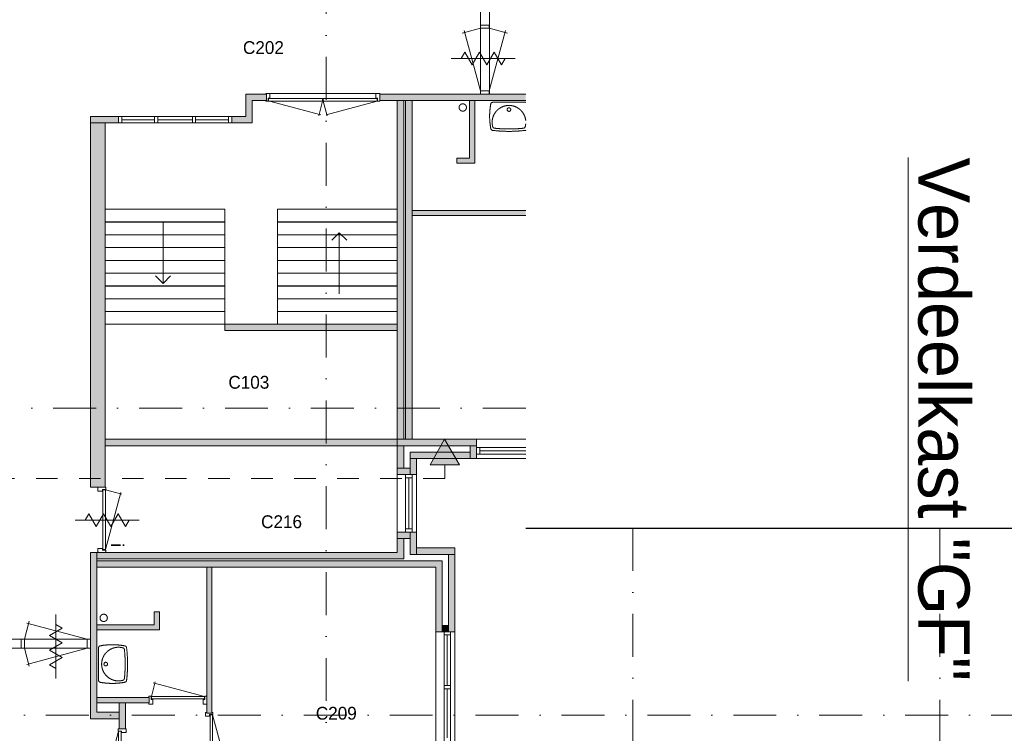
# Model space of a CAD drawing. Header units: millimetres. Extents: x 3142 to 87102, y -2885 to 56486.
# Tile 15 of 18: x 12100 to 27495, y 32721 to 43885. Entities that reach past the tile are written whole.
import ezdxf
from ezdxf.enums import TextEntityAlignment as Align
from ezdxf.xclip import XClip

# ---------------------------------------------------------------- set-up
doc = ezdxf.new("R2010")
doc.units = ezdxf.units.MM
doc.linetypes.add('DGN2', pattern=[672.8, 336.4, -336.4])
doc.linetypes.add('DGN4', pattern=[1343.35376, 671.67688, -335.83844, 0, -335.83844])
for name, color, linetype in [('12', 7, 'Continuous'), ('16', 7, 'Continuous'), ('17', 7, 'Continuous'), ('24', 7, 'Continuous'), ('30', 7, 'Continuous'), ('31', 7, 'Continuous'), ('32', 7, 'Continuous'), ('33', 7, 'Continuous'), ('40', 7, 'Continuous'), ('48', 7, 'Continuous'), ('52', 7, 'Continuous'), ('56', 7, 'Continuous'), ('58', 7, 'Continuous'), ('61', 7, 'Continuous'), ('62', 7, 'Continuous')]:
    doc.layers.add(name, color=color, linetype=linetype)
doc.styles.add('dgn003', font='dgn003.shx')

# ---------------------------------------------------------------- blocks, each defined once
blk = doc.blocks.new('WT0139')
at = {"layer": '40', "color": 7, "linetype": 'Continuous', "lineweight": 0}
blk.add_line((-253.1599999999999, -20), (253.1599999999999, -20), dxfattribs=at)
blk.add_circle((0.003714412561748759, -133.305209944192), 28.05539163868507, dxfattribs=at)
for centre, radius, start, end in [((765.8167094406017, -236.4954297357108), 1068.36475254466, 169.7983083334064, 190.5513916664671), ((-253.1592154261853, -53.00520994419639), 33, 90, 169.9973333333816), ((0.003714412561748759, -332.0983917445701), 263.1431818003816, 344.866661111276, 195.133338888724), ((253.1666442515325, -53.00520994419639), 33, 10.00266666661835, 90), ((-765.8092806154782, -236.4954297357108), 1068.364752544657, 349.4486083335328, 10.20169166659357), ((-252.0196127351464, -426.2053327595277), 33, 190.3455083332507, 263.1424916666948), ((0.003714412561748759, 1669.432610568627), 2143.737820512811, 263.142488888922, 276.8575083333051), ((-222.1583052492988, -392.1810111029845), 33, 195.133338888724, 263.9582416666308), ((0.003714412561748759, 1706.832610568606), 2143.737820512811, 263.9582416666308, 276.0417583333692), ((222.1657340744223, -392.1810111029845), 33, 276.0417583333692, 344.866661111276), ((252.0270415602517, -426.2053327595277), 33, 276.857511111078, 349.6544944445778)]:
    blk.add_arc(centre, radius, start, end, dxfattribs=at)
blk = doc.blocks.new('WT0159')
at = {"layer": '40', "color": 7, "linetype": 'Continuous', "lineweight": 0}
blk.add_line((20, 253.1599999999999), (20, -253.1599999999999), dxfattribs=at)
at = {"layer": '40', "color": 7, "linetype": 'Continuous', "lineweight": 0, "flags": 128}
for points in [[(20.00866587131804, 253.1621165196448, -0.3639570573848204), (47.27676345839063, 285.6605056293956)], [(47.27674586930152, 285.6605024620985, -0.09080072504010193), (432.1350467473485, 284.4860235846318)], [(400.7996506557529, -254.0184229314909, -1.30637000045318), (400.7996506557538, 254.0167962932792)], [(400.799653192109, 254.0167956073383, -0.30967078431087), (425.0011668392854, 225.6345640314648)], [(425.0011643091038, 225.6345879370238, -0.05277319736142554), (425.0011643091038, -225.6362145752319)], [(432.1350484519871, 284.4860232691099, -0.3287686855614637), (458.9727121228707, 255.9627322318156)], [(458.9727062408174, 255.9627811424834, -0.0599146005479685), (458.9727186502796, -255.9643045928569)], [(47.27676345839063, -285.6621322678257, -0.3639570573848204), (20.00866587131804, -253.1637431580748)], [(432.1350467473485, -284.4876502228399, -0.09080072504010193), (47.27674586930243, -285.662129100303)], [(425.0011668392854, -225.6361906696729, -0.30967078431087), (400.799653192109, -254.01842224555)], [(458.9727119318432, -255.9643604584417, -0.3287686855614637), (432.135046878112, -284.4876501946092)]]:
    blk.add_lwpolyline(points, format="xyb", dxfattribs=at)
at = {"layer": '40', "color": 7, "linetype": 'Continuous', "lineweight": 0}
blk.add_circle((133.3086658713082, -0.0008133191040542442), 28.05539163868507, dxfattribs=at)
blk = doc.blocks.new('830R10178')
at = {"layer": '33', "color": 1, "linetype": 'Continuous', "lineweight": 0}
for p, q in [((38, 108), (99.31999999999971, 336.869999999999)), ((868, 108), (66.27999999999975, 322.8199999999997))]:
    blk.add_line(p, q, dxfattribs=at)
at = {"layer": '33', "color": 92, "linetype": 'Continuous', "lineweight": 13, "true_color": 0x00e100, "flags": 128}
for points in [[(0, 100), (0, 111), (35, 111), (35, 61), (60, 61), (60, -11), (0, -11), (0, 0)], [(906, 100), (906, 111), (871, 111), (871, 61), (846, 61), (846, -11), (906, -11), (906, 0)]]:
    blk.add_lwpolyline(points, dxfattribs=at)
at = {"layer": '33', "color": 2, "linetype": 'Continuous', "lineweight": 13, "true_color": 0xf0f000, "flags": 128}
blk.add_lwpolyline([(868, 108), (38, 108), (38, 68), (868, 68), (868, 108)], dxfattribs=at)
blk = doc.blocks.new('830R10179')
at = {"layer": '33', "color": 1, "linetype": 'Continuous', "lineweight": 0}
for p, q in [((-108, 868), (-322.8199999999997, 66.27999999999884)), ((-108, 38), (-336.8699999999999, 99.31999999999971))]:
    blk.add_line(p, q, dxfattribs=at)
at = {"layer": '33', "color": 92, "linetype": 'Continuous', "lineweight": 13, "true_color": 0x00e100, "flags": 128}
for points in [[(-100, 906), (-111, 906), (-111, 871), (-61, 871), (-61, 846), (11, 846), (11, 906), (0, 906)], [(-100, 0), (-111, 0), (-111, 35), (-61, 35), (-61, 60), (11, 60), (11, 0), (0, 0)]]:
    blk.add_lwpolyline(points, dxfattribs=at)
at = {"layer": '33', "color": 2, "linetype": 'Continuous', "lineweight": 13, "true_color": 0xf0f000, "flags": 128}
blk.add_lwpolyline([(-108, 868), (-108, 38), (-68, 38), (-68, 868), (-108, 868)], dxfattribs=at)
blk = doc.blocks.new('930L0960')
at = {"layer": '33', "color": 1, "linetype": 'Continuous', "lineweight": 0}
for p, q in [((98, -38), (338.6999999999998, -936.3099999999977)), ((98, -968), (353.4400000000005, -899.5599999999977))]:
    blk.add_line(p, q, dxfattribs=at)
at = {"layer": '33', "color": 92, "linetype": 'Continuous', "lineweight": 13, "true_color": 0x00e100, "flags": 128}
for points in [[(90, 0), (101, 0), (101, -35), (51, -35), (51, -60), (-11, -60), (-11, 0), (0, 0)], [(90, -1006), (101, -1006), (101, -971), (51, -971), (51, -946), (-11, -946), (-11, -1006), (0, -1006)]]:
    blk.add_lwpolyline(points, dxfattribs=at)
at = {"layer": '33', "color": 2, "linetype": 'Continuous', "lineweight": 13, "true_color": 0xf0f000, "flags": 128}
blk.add_lwpolyline([(98, -968), (98, -38), (58, -38), (58, -968), (98, -968)], dxfattribs=at)
blk = doc.blocks.new('79B103')
at = {"layer": '12', "color": 7, "linetype": 'Continuous', "lineweight": 0}
blk.add_line((0, 500.4799999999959), (0, -500.5), dxfattribs=at)
at = {"layer": '12', "color": 92, "linetype": 'Continuous', "lineweight": 0, "true_color": 0x00e100}
for p, q in [((97.61999999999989, 287.8799999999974), (0, 344.239999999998)), ((-100.1800000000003, 173.6800000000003), (97.61999999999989, 287.8799999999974)), ((100.1799999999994, 58), (-100.1800000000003, 173.6800000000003)), ((-100.1800000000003, -57.68000000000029), (100.1799999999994, 58)), ((97.61999999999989, -171.8799999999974), (-100.1800000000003, -57.68000000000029)), ((-100.0200000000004, -285.9799999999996), (97.61999999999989, -171.8799999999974)), ((0, -343.7200000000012), (-100.0200000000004, -285.9799999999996))]:
    blk.add_line(p, q, dxfattribs=at)
blk = doc.blocks.new('79B1031')
at = {"layer": '12', "color": 7, "linetype": 'Continuous', "lineweight": 0}
blk.add_line((500.4799999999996, 0), (-500.5, 0), dxfattribs=at)
at = {"layer": '12', "color": 92, "linetype": 'Continuous', "lineweight": 0, "true_color": 0x00e100}
for p, q in [((-343.7200000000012, 0), (-285.9800000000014, 100.0199999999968)), ((-285.9800000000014, 100.0199999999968), (-171.880000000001, -97.62000000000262)), ((-171.880000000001, -97.62000000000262), (-57.68000000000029, 100.1800000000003)), ((-57.68000000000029, 100.1800000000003), (58, -100.1800000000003)), ((58, -100.1800000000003), (173.6799999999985, 100.1800000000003)), ((173.6799999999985, 100.1800000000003), (287.8799999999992, -97.62000000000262)), ((287.8799999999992, -97.62000000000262), (344.2399999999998, 0))]:
    blk.add_line(p, q, dxfattribs=at)
blk = doc.blocks.new('79B1032')
at = {"layer": '12', "color": 7, "linetype": 'Continuous', "lineweight": 0}
blk.add_line((500.4799999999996, 0), (-500.5, 0), dxfattribs=at)
at = {"layer": '12', "color": 92, "linetype": 'Continuous', "lineweight": 0, "true_color": 0x00e100}
for p, q in [((-343.7200000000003, 0), (-285.9800000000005, 100.0200000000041)), ((-285.9800000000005, 100.0200000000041), (-171.8800000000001, -97.61999999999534)), ((-171.8800000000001, -97.61999999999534), (-57.68000000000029, 100.1800000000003)), ((-57.68000000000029, 100.1800000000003), (58, -100.1800000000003)), ((58, -100.1800000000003), (173.6800000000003, 100.1800000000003)), ((173.6800000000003, 100.1800000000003), (287.8800000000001, -97.61999999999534)), ((287.8800000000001, -97.61999999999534), (344.2399999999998, 0))]:
    blk.add_line(p, q, dxfattribs=at)
blk = doc.blocks.new('50E03_329_B02 - Default')
at = {"layer": '12'}
blk.add_hatch(color=3, dxfattribs=at).paths.add_polyline_path([(10904.61, 36209.22), (11136.59, 35807.44), (10678.15, 35807.44)])
at = {"layer": '62'}
for color, points in [(7, [(8120.04, 41507.77), (7894.76, 41507.77), (7894.76, 41157.77), (7574.76, 41157.77), (7574.76, 41257.77), (7794.76, 41257.77), (7794.76, 41607.77), (8120.04, 41607.77)]), (7, [(12764.76, 41157.77), (12664.76, 41157.77), (12664.76, 41507.77), (9889.76, 41507.77), (9889.76, 41607.77), (12764.76, 41607.77)]), (7, [(10164.76, 41507.77), (10264.76, 41507.77), (10264.76, 36207.77), (10164.76, 36207.77)]), (9, [(10294.76, 41507.77), (10394.76, 41507.77), (10394.76, 36207.77), (10294.76, 36207.77)]), (9, [(11094.76, 40607.77), (11094.76, 40527.77), (11374.76, 40527.77), (11374.76, 41507.77), (11294.76, 41507.77), (11294.76, 40607.77)]), (7, [(5804.76, 41157.77), (5364.76, 41157.77), (5364.76, 41257.77), (5804.76, 41257.77)]), (7, [(5364.76, 41157.77), (5594.76, 41157.77), (5594.76, 35457.77), (5364.76, 35457.77)]), (9, [(10394.76, 39787.77), (12679.76, 39787.77), (12679.76, 39707.77), (10394.76, 39707.77)]), (7, [(7469.76, 37907.77), (10164.76, 37907.77), (10164.76, 38007.77), (7469.76, 38007.77)]), (9, [(5594.76, 36107.77), (10164.76, 36107.77), (10164.76, 36207.77), (5594.76, 36207.77)]), (9, [(11404.76, 36107.77), (10164.76, 36107.77), (10164.76, 36207.77), (11404.76, 36207.77)]), (7, [(10264.76, 35757.77), (10164.76, 35757.77), (10164.76, 36107.77), (10264.76, 36107.77)]), (7, [(11404.76, 35907.77), (11304.76, 35907.77), (11304.76, 36107.77), (11404.76, 36107.77)]), (7, [(11304.76, 35907.77), (10364.76, 35907.77), (10364.76, 36007.77), (11304.76, 36007.77)]), (7, [(10364.76, 35907.77), (10464.76, 35907.77), (10464.76, 35657.77), (10364.76, 35657.77)]), (7, [(10364.76, 35757.77), (10164.76, 35757.77), (10164.76, 35657.77), (10364.76, 35657.77)]), (7, [(10164.76, 34657.77), (10264.76, 34657.77), (10264.76, 34337.77), (5464.76, 34337.77), (5464.76, 34437.77), (10164.76, 34437.77)]), (7, [(10164.76, 34757.77), (10364.76, 34757.77), (10364.76, 34657.77), (10164.76, 34657.77)]), (7, [(10464.76, 34757.77), (10364.76, 34757.77), (10364.76, 34407.77), (10464.76, 34407.77)]), (7, [(10464.76, 34507.77), (11064.76, 34507.77), (11064.76, 34407.77), (10464.76, 34407.77)]), (7, [(5364.76, 34437.77), (5464.76, 34437.77), (5464.76, 31937.77), (5814.76, 31937.77), (5814.76, 31837.77), (5364.76, 31837.77)]), (7, [(10964.76, 34407.77), (11064.76, 34407.77), (11064.76, 33197.77), (10964.76, 33197.77)]), (9, [(10764.76, 33197.77), (10864.76, 33197.77), (10864.76, 34307.77), (5464.76, 34307.77), (5464.76, 34207.77), (10764.76, 34207.77)]), (9, [(7184.76, 34207.77), (7184.76, 31922.77), (7264.76, 31922.77), (7264.76, 34207.77)]), (9, [(6364.76, 33507.77), (6444.76, 33507.77), (6444.76, 33227.77), (5464.76, 33227.77), (5464.76, 33307.77), (6364.76, 33307.77)]), (7, [(10864.76, 33297.77), (10964.76, 33297.77), (10964.76, 33197.77), (10864.76, 33197.77)]), (9, [(6284.76, 32167.77), (6284.76, 32087.77), (5464.76, 32087.77), (5464.76, 32167.77)]), (7, [(5914.76, 32087.77), (5914.76, 31677.77), (5814.76, 31677.77), (5814.76, 32087.77)])]:
    blk.add_hatch(color=color, dxfattribs=at).paths.add_polyline_path(points)
at = {"layer": '12', "color": 3, "linetype": 'Continuous', "lineweight": 0}
blk.add_line((10907.37, 35807.44), (10907.37, 35596.2), dxfattribs=at)
at = {"layer": '12', "color": 3, "linetype": 'Continuous', "lineweight": 0, "flags": 128}
blk.add_lwpolyline([(10904.61, 36209.22), (11136.59, 35807.44), (10678.15, 35807.44), (10904.61, 36209.22)], dxfattribs=at)
at = {"layer": '16', "color": 92, "linetype": 'Continuous', "lineweight": 0, "true_color": 0x00e100}
for p, q in [((10164.76, 34757.77), (10164.76, 34437.77)), ((10164.76, 34757.77), (10464.76, 34757.77)), ((10264.76, 34657.77), (10264.76, 34337.77)), ((10264.76, 34657.77), (10364.76, 34657.77)), ((10364.76, 34657.77), (10364.76, 34407.77)), ((10464.76, 34757.77), (10464.76, 34507.77)), ((10464.76, 34507.77), (11064.76, 34507.77)), ((11064.76, 33197.77), (11064.76, 34507.77)), ((10364.76, 34407.77), (10964.76, 34407.77)), ((10964.76, 33297.77), (10964.76, 34407.77)), ((10764.76, 33197.77), (10764.76, 34207.77)), ((10864.76, 33297.77), (10864.76, 34307.77)), ((10864.76, 33297.77), (10964.76, 33297.77)), ((10764.76, 33197.77), (11064.76, 33197.77))]:
    blk.add_line(p, q, dxfattribs=at)
at = {"layer": '16', "color": 92, "linetype": 'Continuous', "lineweight": 0, "true_color": 0x00e100, "flags": 128}
for points in [[(9889.76, 41607.77), (12764.76, 41607.77), (12764.76, 41157.77), (12664.76, 41157.77), (12664.76, 41507.77), (9889.76, 41507.77), (9889.76, 41607.77)], [(11294.76, 41507.77), (11294.76, 40607.77), (11094.76, 40607.77), (11094.76, 40527.77), (11374.76, 40527.77), (11374.76, 41507.77), (11294.76, 41507.77)], [(12679.76, 39787.77), (10394.76, 39787.77), (10394.76, 39707.77), (12679.76, 39707.77), (12679.76, 39787.77)], [(11404.76, 35907.77), (11404.76, 36207.77), (10164.76, 36207.77), (10164.76, 35657.77), (10464.76, 35657.77), (10464.76, 35907.77), (11404.76, 35907.77)], [(11304.76, 36007.77), (11304.76, 36107.77), (10264.76, 36107.77), (10264.76, 35757.77), (10364.76, 35757.77), (10364.76, 36007.77), (11304.76, 36007.77)], [(5364.76, 34437.77), (5364.76, 31837.77), (5814.76, 31837.77), (5814.76, 31937.77), (5464.76, 31937.77), (5464.76, 34437.77), (5364.76, 34437.77)], [(7184.76, 31922.77), (7184.76, 34207.77), (7264.76, 34207.77), (7264.76, 31922.77), (7184.76, 31922.77)], [(5464.76, 33307.77), (6364.76, 33307.77), (6364.76, 33507.77), (6444.76, 33507.77), (6444.76, 33227.77), (5464.76, 33227.77), (5464.76, 33307.77)], [(5464.76, 32167.77), (5464.76, 32087.77), (6284.76, 32087.77), (6284.76, 32167.77), (5464.76, 32167.77)], [(5814.76, 32087.77), (5814.76, 31677.77), (5914.76, 31677.77), (5914.76, 32087.77), (5814.76, 32087.77)]]:
    blk.add_lwpolyline(points, dxfattribs=at)
at = {"layer": '17', "color": 92, "linetype": 'Continuous', "lineweight": 0, "true_color": 0x00e100, "flags": 128}
for points in [[(7894.76, 41157.77), (7574.76, 41157.77), (7574.76, 41257.77), (7794.76, 41257.77), (7794.76, 41607.77), (8120.04, 41607.77), (8120.04, 41507.77), (7894.76, 41507.77), (7894.76, 41157.77)], [(10264.76, 41507.77), (10164.76, 41507.77), (10164.76, 36207.77), (10264.76, 36207.77), (10264.76, 41507.77)], [(10394.76, 36207.77), (10294.76, 36207.77), (10294.76, 41507.77), (10394.76, 41507.77), (10394.76, 36207.77)], [(5364.76, 41157.77), (5804.76, 41157.77), (5804.76, 41257.77), (5364.76, 41257.77), (5364.76, 41157.77)], [(5594.76, 41157.77), (5364.76, 41157.77), (5364.76, 35457.77), (5594.76, 35457.77), (5594.76, 41157.77)], [(10164.76, 37907.77), (7469.76, 37907.77), (7469.76, 38007.77), (10164.76, 38007.77), (10164.76, 37907.77)], [(5594.76, 36107.77), (10164.76, 36107.77), (10164.76, 36207.77), (5594.76, 36207.77), (5594.76, 36107.77)], [(10264.76, 34337.77), (5464.76, 34337.77), (5464.76, 34437.77), (10164.76, 34437.77)], [(10764.76, 34207.77), (5464.76, 34207.77), (5464.76, 34307.77), (10864.76, 34307.77)]]:
    blk.add_lwpolyline(points, dxfattribs=at)
at = {"layer": '24', "color": 7, "linetype": 'Continuous', "lineweight": 0}
for p, q in [((6501.77, 39599.84), (6501.77, 38645.53)), ((9256.85, 39439.95), (9138.22, 39321.4)), ((9256.85, 38485.64), (9256.85, 39439.95)), ((9256.85, 39439.95), (9375.48, 39321.4)), ((6501.77, 38645.53), (6383.14, 38764.08)), ((6501.77, 38645.53), (6620.400000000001, 38764.08))]:
    blk.add_line(p, q, dxfattribs=at)
at = {"layer": '24', "color": 7, "linetype": 'Continuous', "lineweight": 0, "flags": 128}
for points in [[(7469.76, 39607.77), (5598.05, 39607.77), (5598.05, 39806.17), (7469.76, 39806.17), (7469.76, 39607.77)], [(10164.76, 39607.77), (8293.05, 39607.77), (8293.05, 39806.17), (10164.76, 39806.17), (10164.76, 39607.77)], [(7469.76, 39407.77), (5598.05, 39407.77), (5598.05, 39606.17), (7469.76, 39606.17), (7469.76, 39407.77)], [(10164.76, 39407.77), (8293.05, 39407.77), (8293.05, 39606.17), (10164.76, 39606.17), (10164.76, 39407.77)], [(7469.76, 39207.77), (5598.05, 39207.77), (5598.05, 39406.17), (7469.76, 39406.17), (7469.76, 39207.77)], [(10164.76, 39207.77), (8293.05, 39207.77), (8293.05, 39406.17), (10164.76, 39406.17), (10164.76, 39207.77)], [(7469.76, 39007.77), (5598.05, 39007.77), (5598.05, 39206.17), (7469.76, 39206.17), (7469.76, 39007.77)], [(10164.76, 39007.77), (8293.05, 39007.77), (8293.05, 39206.17), (10164.76, 39206.17), (10164.76, 39007.77)], [(7469.76, 38807.77), (5598.05, 38807.77), (5598.05, 39006.17), (7469.76, 39006.17), (7469.76, 38807.77)], [(10164.76, 38807.77), (8293.05, 38807.77), (8293.05, 39006.17), (10164.76, 39006.17), (10164.76, 38807.77)], [(7469.76, 38607.77), (5598.05, 38607.77), (5598.05, 38806.17), (7469.76, 38806.17), (7469.76, 38607.77)], [(10164.76, 38607.77), (8293.05, 38607.77), (8293.05, 38806.17), (10164.76, 38806.17), (10164.76, 38607.77)], [(7469.76, 38407.77), (5598.05, 38407.77), (5598.05, 38606.17), (7469.76, 38606.17), (7469.76, 38407.77)], [(10164.76, 38407.77), (8293.05, 38407.77), (8293.05, 38606.17), (10164.76, 38606.17), (10164.76, 38407.77)], [(7469.76, 38207.77), (5598.05, 38207.77), (5598.05, 38406.17), (7469.76, 38406.17), (7469.76, 38207.77)], [(10164.76, 38207.77), (8293.05, 38207.77), (8293.05, 38406.17), (10164.76, 38406.17), (10164.76, 38207.77)], [(7469.76, 38007.77), (5598.05, 38007.77), (5598.05, 38206.17), (7469.76, 38206.17), (7469.76, 38007.77)], [(10164.76, 38007.77), (8293.05, 38007.77), (8293.05, 38206.17), (10164.76, 38206.17), (10164.76, 38007.77)]]:
    blk.add_lwpolyline(points, dxfattribs=at)
at = {"layer": '30', "color": 3, "linetype": 'Continuous', "lineweight": 0}
for p, q in [((11404.76, 36207.77), (13954.76, 36207.77)), ((11404.76, 35907.77), (13954.76, 35907.77)), ((10164.76, 35657.77), (10164.76, 34757.77)), ((10464.76, 35657.77), (10464.76, 34757.77)), ((10764.76, 33197.77), (10764.76, 30647.77)), ((11064.76, 33197.77), (11064.76, 30647.77))]:
    blk.add_line(p, q, dxfattribs=at)
at = {"layer": '31', "color": 3, "linetype": 'Continuous', "lineweight": 0}
for p, q in [((11463.74, 43207.77), (11463.74, 41607.77)), ((11603.74, 43207.77), (11603.74, 41607.77)), ((3764.76, 33080.27), (5364.76, 33080.27)), ((3764.76, 32940.27), (5364.76, 32940.27))]:
    blk.add_line(p, q, dxfattribs=at)
at = {"layer": '32', "color": 3, "linetype": 'Continuous', "lineweight": 0}
for p, q in [((5854.76, 41257.77), (7574.76, 41257.77)), ((5854.76, 41157.77), (5854.76, 41257.77)), ((5854.76, 41207.77), (6369.76, 41207.77)), ((7574.76, 41157.77), (5854.76, 41157.77)), ((6419.76, 41207.77), (6959.76, 41207.77)), ((7009.76, 41207.77), (7524.76, 41207.77)), ((13904.76, 36077.77), (11454.76, 36077.77)), ((11454.76, 36077.77), (11454.76, 35977.77)), ((11454.76, 36027.77), (12246.43, 36027.77)), ((11454.76, 35977.77), (13954.76, 35977.77)), ((10294.76, 34757.77), (10294.76, 35607.77)), ((10294.76, 35607.77), (10394.76, 35607.77)), ((10344.76, 35607.77), (10344.76, 34807.77)), ((10394.76, 35607.77), (10394.76, 34757.77)), ((10894.76, 30697.77), (10894.76, 33147.77)), ((10894.76, 33147.77), (10994.76, 33147.77)), ((10944.76, 33147.77), (10944.76, 32356.1)), ((10994.76, 33147.77), (10994.76, 30647.77)), ((10944.76, 32306.1), (10944.76, 31539.43))]:
    blk.add_line(p, q, dxfattribs=at)
at = {"layer": '32', "color": 3, "linetype": 'Continuous', "lineweight": 0, "flags": 128}
for points in [[(11602.74, 42687.77), (11602.74, 42637.77), (11463.74, 42637.77), (11463.74, 42687.77), (11602.74, 42687.77)], [(11602.74, 41657.77), (11602.74, 41607.77), (11463.74, 41607.77), (11463.74, 41657.77), (11602.74, 41657.77)], [(5804.76, 41257.77), (5854.76, 41257.77), (5854.76, 41157.77), (5804.76, 41157.77), (5804.76, 41257.77)], [(6369.76, 41257.77), (6419.76, 41257.77), (6419.76, 41157.77), (6369.76, 41157.77), (6369.76, 41257.77)], [(6959.76, 41257.77), (7009.76, 41257.77), (7009.76, 41157.77), (6959.76, 41157.77), (6959.76, 41257.77)], [(7524.76, 41257.77), (7574.76, 41257.77), (7574.76, 41157.77), (7524.76, 41157.77), (7524.76, 41257.77)], [(11404.76, 35977.77), (11454.76, 35977.77), (11454.76, 36077.77), (11404.76, 36077.77), (11404.76, 35977.77)], [(10394.76, 35657.77), (10394.76, 35607.77), (10294.76, 35607.77), (10294.76, 35657.77), (10394.76, 35657.77)], [(10394.76, 34807.77), (10394.76, 34757.77), (10294.76, 34757.77), (10294.76, 34807.77), (10394.76, 34807.77)], [(10994.76, 33197.77), (10994.76, 33147.77), (10894.76, 33147.77), (10894.76, 33197.77), (10994.76, 33197.77)], [(4284.76, 33079.27), (4334.76, 33079.27), (4334.76, 32940.27), (4284.76, 32940.27), (4284.76, 33079.27)], [(5314.76, 33079.27), (5364.76, 33079.27), (5364.76, 32940.27), (5314.76, 32940.27), (5314.76, 33079.27)], [(10994.76, 32356.1), (10994.76, 32306.1), (10894.76, 32306.1), (10894.76, 32356.1), (10994.76, 32356.1)]]:
    blk.add_lwpolyline(points, dxfattribs=at)
at = {"layer": '33', "color": 1, "linetype": 'Continuous', "lineweight": 0}
for p, q in [((11463.74, 42637.77), (11180.41, 42561.85)), ((11463.74, 41657.77), (11210.81, 42601.71)), ((11602.74, 42637.77), (11886.07, 42561.85)), ((11602.74, 41657.77), (11855.67, 42601.71)), ((8166.83, 41499.77), (8968.550000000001, 41284.95)), ((8996.83, 41499.77), (8935.51, 41270.9)), ((9004.7, 41499.77), (9066.02, 41270.9)), ((9851.76, 41499.77), (9050.04, 41284.95)), ((5602.76, 35419.77), (5859.2, 35351.06)), ((5602.76, 34485.07), (5840.87, 35373.68)), ((4334.76, 33079.27), (4410.68, 33362.6)), ((5314.76, 33079.27), (4370.82, 33332.2)), ((4334.76, 32940.27), (4410.68, 32656.94)), ((5314.76, 32940.27), (4370.82, 32687.34))]:
    blk.add_line(p, q, dxfattribs=at)
at = {"layer": '33', "color": 92, "linetype": 'Continuous', "lineweight": 13, "true_color": 0x00e100, "flags": 128}
for points in [[(8111.02, 41507.77), (8111.02, 41496.77), (8146.02, 41496.77), (8146.02, 41546.77), (8171.02, 41546.77), (8171.02, 41618.77), (8111.02, 41618.77), (8111.02, 41607.77)], [(9889.76, 41507.77), (9889.76, 41496.77), (9854.76, 41496.77), (9854.76, 41546.77), (9829.76, 41546.77), (9829.76, 41618.77), (9889.76, 41618.77), (9889.76, 41607.77)], [(5594.76, 35457.77), (5605.76, 35457.77), (5605.76, 35422.77), (5555.76, 35422.77), (5555.76, 35397.77), (5483.76, 35397.77), (5483.76, 35457.77), (5494.76, 35457.77)], [(5594.76, 34441.09), (5605.76, 34441.09), (5605.76, 34476.09), (5555.76, 34476.09), (5555.76, 34501.09), (5483.76, 34501.09), (5483.76, 34441.09), (5494.76, 34441.09)]]:
    blk.add_lwpolyline(points, dxfattribs=at)
at = {"layer": '33', "color": 2, "linetype": 'Continuous', "lineweight": 13, "true_color": 0xf0f000, "flags": 128}
for points in [[(8152.43, 41499.77), (8996.4, 41499.77), (8996.4, 41539.77), (8152.43, 41539.77), (8152.43, 41499.77)], [(9851.76, 41499.77), (9003.51, 41499.77), (9003.51, 41539.77), (9851.76, 41539.77), (9851.76, 41499.77)], [(5602.76, 34485.07), (5602.76, 35419.77), (5562.76, 35419.77), (5562.76, 34485.07), (5602.76, 34485.07)]]:
    blk.add_lwpolyline(points, dxfattribs=at)
at = {"layer": '40', "color": 3, "linetype": 'Continuous', "lineweight": 0}
for centre in [(11188.00246842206, 41399.17312022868), (5573.360335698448, 33414.53043267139)]:
    blk.add_circle(centre, 57.45999999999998, dxfattribs=at)
at = {"layer": '56', "color": 3, "linetype": 'DGN4', "lineweight": 0}
for p, q in [((9049.76, 50407.77), (9049.76, 1494.98)), ((13849.76, 50407.77), (13849.76, 1494.98)), ((18649.76, 50407.77), (18649.76, 1494.98)), ((51564.76, 36692.77), (-3435.24, 36692.77)), ((51564.76, 31892.77), (-3435.24, 31892.77))]:
    blk.add_line(p, q, dxfattribs=at)
at = {"layer": '58', "color": 3, "linetype": 'DGN2', "lineweight": 0}
blk.add_line((10907.37, 35596.2), (-2390.39, 35596.2), dxfattribs=at)
at = {"layer": '62', "color": 7, "linetype": 'Continuous', "lineweight": 0}
blk.add_line((9829.76, 41618.77), (8171.02, 41618.77), dxfattribs=at)
at = {"layer": '62', "color": 9, "linetype": 'Continuous', "lineweight": 0}
for p, q in [((5804.76, 41257.77), (5804.76, 41157.77)), ((7574.76, 41257.77), (7574.76, 41157.77))]:
    blk.add_line(p, q, dxfattribs=at)
at = {"layer": '62', "color": 7, "linetype": 'Continuous', "lineweight": 0, "flags": 128}
for points in [[(8120.04, 41507.77), (7894.76, 41507.77), (7894.76, 41157.77), (7574.76, 41157.77), (7574.76, 41257.77), (7794.76, 41257.77), (7794.76, 41607.77), (8120.04, 41607.77), (8120.04, 41507.77)], [(12764.76, 41157.77), (12664.76, 41157.77), (12664.76, 41507.77), (9889.76, 41507.77), (9889.76, 41607.77), (12764.76, 41607.77), (12764.76, 41157.77)], [(10164.76, 41507.77), (10264.76, 41507.77), (10264.76, 36207.77), (10164.76, 36207.77), (10164.76, 41507.77)], [(5804.76, 41157.77), (5364.76, 41157.77), (5364.76, 41257.77), (5804.76, 41257.77), (5804.76, 41157.77)], [(5364.76, 41157.77), (5594.76, 41157.77), (5594.76, 35457.77), (5364.76, 35457.77), (5364.76, 41157.77)], [(7469.76, 37907.77), (10164.76, 37907.77), (10164.76, 38007.77), (7469.76, 38007.77), (7469.76, 37907.77)], [(10264.76, 35757.77), (10164.76, 35757.77), (10164.76, 36107.77), (10264.76, 36107.77), (10264.76, 35757.77)], [(11404.76, 35907.77), (11304.76, 35907.77), (11304.76, 36107.77), (11404.76, 36107.77), (11404.76, 35907.77)], [(11304.76, 35907.77), (10364.76, 35907.77), (10364.76, 36007.77), (11304.76, 36007.77), (11304.76, 35907.77)], [(10364.76, 35907.77), (10464.76, 35907.77), (10464.76, 35657.77), (10364.76, 35657.77), (10364.76, 35907.77)], [(10364.76, 35757.77), (10164.76, 35757.77), (10164.76, 35657.77), (10364.76, 35657.77), (10364.76, 35757.77)], [(10164.76, 34657.77), (10264.76, 34657.77), (10264.76, 34337.77), (5464.76, 34337.77), (5464.76, 34437.77), (10164.76, 34437.77), (10164.76, 34657.77)], [(10164.76, 34757.77), (10364.76, 34757.77), (10364.76, 34657.77), (10164.76, 34657.77), (10164.76, 34757.77)], [(10464.76, 34757.77), (10364.76, 34757.77), (10364.76, 34407.77), (10464.76, 34407.77), (10464.76, 34757.77)], [(10464.76, 34507.77), (11064.76, 34507.77), (11064.76, 34407.77), (10464.76, 34407.77), (10464.76, 34507.77)], [(5364.76, 34437.77), (5464.76, 34437.77), (5464.76, 31937.77), (5814.76, 31937.77), (5814.76, 31837.77), (5364.76, 31837.77), (5364.76, 34437.77)], [(10964.76, 34407.77), (11064.76, 34407.77), (11064.76, 33197.77), (10964.76, 33197.77), (10964.76, 34407.77)], [(10864.76, 33297.77), (10964.76, 33297.77), (10964.76, 33197.77), (10864.76, 33197.77), (10864.76, 33297.77)], [(5914.76, 32087.77), (5914.76, 31677.77), (5814.76, 31677.77), (5814.76, 32087.77), (5914.76, 32087.77)]]:
    blk.add_lwpolyline(points, dxfattribs=at)
at = {"layer": '62', "color": 9, "linetype": 'Continuous', "lineweight": 0, "flags": 128}
for points in [[(10294.76, 41507.77), (10394.76, 41507.77), (10394.76, 36207.77), (10294.76, 36207.77), (10294.76, 41507.77)], [(11094.76, 40607.77), (11094.76, 40527.77), (11374.76, 40527.77), (11374.76, 41507.77), (11294.76, 41507.77), (11294.76, 40607.77), (11094.76, 40607.77)], [(10394.76, 39787.77), (12679.76, 39787.77), (12679.76, 39707.77), (10394.76, 39707.77), (10394.76, 39787.77)], [(5594.76, 36107.77), (10164.76, 36107.77), (10164.76, 36207.77), (5594.76, 36207.77), (5594.76, 36107.77)], [(11404.76, 36107.77), (10164.76, 36107.77), (10164.76, 36207.77), (11404.76, 36207.77), (11404.76, 36107.77)], [(10764.76, 33197.77), (10864.76, 33197.77), (10864.76, 34307.77), (5464.76, 34307.77), (5464.76, 34207.77), (10764.76, 34207.77), (10764.76, 33197.77)], [(7184.76, 34207.77), (7184.76, 31922.77), (7264.76, 31922.77), (7264.76, 34207.77), (7184.76, 34207.77)], [(6364.76, 33507.77), (6444.76, 33507.77), (6444.76, 33227.77), (5464.76, 33227.77), (5464.76, 33307.77), (6364.76, 33307.77), (6364.76, 33507.77)], [(6284.76, 32167.77), (6284.76, 32087.77), (5464.76, 32087.77), (5464.76, 32167.77), (6284.76, 32167.77)]]:
    blk.add_lwpolyline(points, dxfattribs=at)
at = {"color": 7, "linetype": 'Continuous', "lineweight": 0}
for name, p in [('79B1031', (11505.05, 42164.48)), ('WT0139', (11910.62, 41499.91)), ('79B1032', (5627.55, 34944.17)), ('79B103', (4824.56, 32966.72)), ('WT0159', (5472.62, 32691.91)), ('830R10178', (6281.68, 32077.59)), ('930L0960', (7178.79, 31936)), ('830R10179', (5912.86, 30773.06))]:
    blk.add_blockref(name, p, dxfattribs=at)
at = {"layer": '48', "color": 7, "linetype": 'Continuous', "lineweight": 0, "style": 'dgn003'}
for s, p in [('C202', (8071.199960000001, 42336.26999)), ('C103', (7843.00996, 37100.24999)), ('C216', (8354.73996, 34918.88999)), ('C209', (9210.64996, 31922.42999))]:
    blk.add_text(s, height=199.99998, dxfattribs=at).set_placement(p, align=Align.MIDDLE_CENTER)
at = {"layer": '61', "color": 7, "linetype": 'Continuous', "lineweight": 0, "style": 'dgn003'}
blk.add_text('i', height=199.99998, rotation=270, dxfattribs=at).set_placement((5786.14999, 34553.02001), align=Align.MIDDLE_CENTER)

msp = doc.modelspace()

# ---------------------------------------------------------------- block references
ref = msp.add_blockref('50E03_329_B02 - Default', (7839.549999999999, 1112.389999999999))
XClip(ref).set_block_clipping_path([(-1935.239999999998, 48907.770000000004), (12172.560000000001, 48907.770000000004), (12172.560000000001, 34820.1), (36242.630000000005, 34820.1), (36242.630000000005, 16651.08), (38416.7, 16651.08), (38416.7, 2907.770000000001), (-1935.239999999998, 2907.770000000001)])

# ---------------------------------------------------------------- texts
at = {"layer": '52', "color": 1, "linetype": 'Continuous', "lineweight": 0, "style": 'dgn003'}
msp.add_text('%%uVerdeelkast "GF"%%u', height=799.9920000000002, rotation=270, dxfattribs=at).set_placement((26151.13, 41729.16))

doc.saveas('drawing.dxf')
